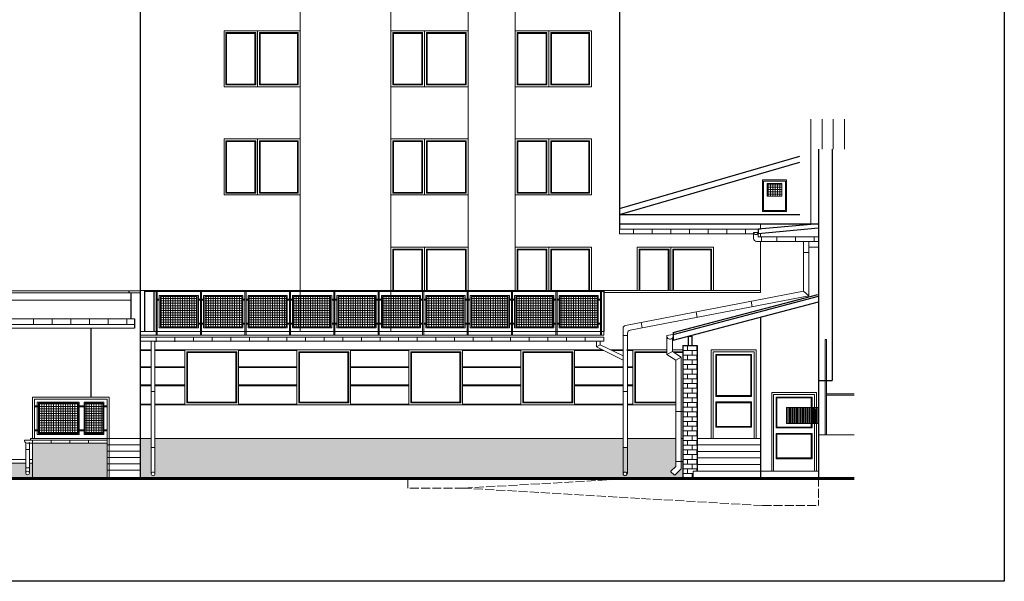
# Model space of a CAD drawing. Header units: millimetres. Extents: x -26513 to 76799, y 0 to 112149.
# Tile 68 of 98: x 29530 to 32167, y 105680 to 107185. Entities that reach past the tile are written whole.
import ezdxf

# ---------------------------------------------------------------- set-up
doc = ezdxf.new("R2010")
doc.units = ezdxf.units.MM
doc.header["$LTSCALE"] = 2
doc.linetypes.add('ACAD_ISO02W100', pattern=[15, 12, -3])
for name, color, linetype, lineweight in [('hacz  do wyłaczenia', 161, 'Continuous', 5), ('rynna-41', 22, 'Continuous', 18), ('SCHODY', 54, 'Continuous', 15), ('stolarka', 6, 'Continuous', 9), ('widok', 3, 'Continuous', 13)]:
    doc.layers.add(name, color=color, linetype=linetype, lineweight=lineweight)
doc.layers.add('istn.śiany', color=2, linetype='Continuous')
pattern_1 = [(0, (0, -248.5914), (0, 6.35), []), (90, (0, -248.5914), (-6.35, 4e-16), [])]

msp = doc.modelspace()

# ---------------------------------------------------------------- hatches: boundary and pattern name
at = {"layer": 'hacz  do wyłaczenia', "linetype": 'Continuous'}
h = msp.add_hatch(dxfattribs=at)
h.set_pattern_fill('NET', color=256, scale=2, style=0)
h.set_pattern_definition(pattern_1)
h.paths.add_polyline_path([(31571.5, 106745.6), (31531.6, 106745.6), (31531.6, 106712.5), (31571.5, 106712.5)])
h.paths.add_polyline_path([(30977.5, 106443.3), (30977.5, 106362.3), (31076.5, 106362.3), (31076.5, 106443.3)])
h = msp.add_hatch(dxfattribs=at)
h.set_pattern_fill('NET', color=256, scale=2, style=0)
h.set_pattern_definition(pattern_1)
h.paths.add_polyline_path([(29906.5, 106443.3), (29906.5, 106362.3), (30005.5, 106362.3), (30005.5, 106443.3)])
h = msp.add_hatch(dxfattribs=at)
h.set_pattern_fill('NET', color=256, scale=2, style=0)
h.set_pattern_definition(pattern_1)
h.paths.add_polyline_path([(30025.5, 106443.3), (30025.5, 106362.3), (30124.5, 106362.3), (30124.5, 106443.3)])
h = msp.add_hatch(dxfattribs=at)
h.set_pattern_fill('NET', color=256, scale=2, style=0)
h.set_pattern_definition(pattern_1)
h.paths.add_polyline_path([(30144.5, 106443.3), (30144.5, 106362.3), (30243.5, 106362.3), (30243.5, 106443.3)])
h = msp.add_hatch(dxfattribs=at)
h.set_pattern_fill('NET', color=256, scale=2, style=0)
h.set_pattern_definition(pattern_1)
h.paths.add_polyline_path([(30263.5, 106443.3), (30263.5, 106362.3), (30362.5, 106362.3), (30362.5, 106443.3)])
h = msp.add_hatch(dxfattribs=at)
h.set_pattern_fill('NET', color=256, scale=2, style=0)
h.set_pattern_definition(pattern_1)
h.paths.add_polyline_path([(30382.5, 106443.3), (30382.5, 106362.3), (30481.5, 106362.3), (30481.5, 106443.3)])
h = msp.add_hatch(dxfattribs=at)
h.set_pattern_fill('NET', color=256, scale=2, style=0)
h.set_pattern_definition(pattern_1)
h.paths.add_polyline_path([(30501.5, 106443.3), (30501.5, 106362.3), (30600.5, 106362.3), (30600.5, 106443.3)])
h = msp.add_hatch(dxfattribs=at)
h.set_pattern_fill('NET', color=256, scale=2, style=0)
h.set_pattern_definition(pattern_1)
h.paths.add_polyline_path([(30620.5, 106443.3), (30620.5, 106362.3), (30719.5, 106362.3), (30719.5, 106443.3)])
h = msp.add_hatch(dxfattribs=at)
h.set_pattern_fill('NET', color=256, scale=2, style=0)
h.set_pattern_definition(pattern_1)
h.paths.add_polyline_path([(30739.5, 106443.3), (30739.5, 106362.3), (30838.5, 106362.3), (30838.5, 106443.3)])
h = msp.add_hatch(dxfattribs=at)
h.set_pattern_fill('NET', color=256, scale=2, style=0)
h.set_pattern_definition(pattern_1)
h.paths.add_polyline_path([(30858.5, 106443.3), (30858.5, 106362.3), (30957.5, 106362.3), (30957.5, 106443.3)])
h = msp.add_hatch(dxfattribs=at)
h.set_pattern_fill('BRICK', color=256, scale=2, style=0)
h.paths.add_polyline_path([(31306, 105958.3), (31334, 105958.3), (31334, 105975.8), (31344, 105975.8), (31344, 106311.8), (31306, 106311.8)])
h = msp.add_hatch(dxfattribs=at)
h.set_pattern_fill('NET', color=256, scale=2, style=0)
h.set_pattern_definition([(0, (26445.656, 2002.6295), (0, 6.35), []), (90, (26445.656, 2002.6295), (-6.35, 4e-16), [])])
h.paths.add_polyline_path([(29705, 106157.3), (29705, 106076.3), (29752, 106076.3), (29752, 106157.3)])
h.paths.add_polyline_path([(29686, 106076.3), (29686, 106157.3), (29580, 106157.3), (29580, 106076.3)])
at = {"layer": 'hacz  do wyłaczenia'}
h = msp.add_hatch(dxfattribs=at)
h.set_pattern_fill('ANSI31', color=256, angle=45, style=0)
h.set_pattern_definition([(90, (0, -140.651), (-3.175, 2e-16), [])])
h.paths.add_polyline_path([(31583.7, 106116.7), (31652, 106116.7), (31652, 106145.7), (31659, 106145.7), (31659, 106102.8), (31583.7, 106102.8)])
h.paths.add_polyline_path([(31583.7, 106116.7), (31583.7, 106118.7), (31650, 106118.7), (31650, 106145.7), (31652, 106145.7), (31652, 106116.7)])
h.paths.add_polyline_path([(31650, 106118.7), (31650, 106145.7), (31583.7, 106145.7), (31583.7, 106118.7)])
h.paths.add_polyline_path([(31659, 106145.7), (31660, 106145.7, -0.036146), (31661.5, 106142.7, -0.032237), (31664, 106144.4), (31664, 106102.8), (31659, 106102.8)])
h.paths.add_polyline_path([(31664, 106102.8), (31664, 106144.4, -0.028389), (31666.3, 106145.7), (31669, 106145.7), (31669, 106102.8)])
at = {"layer": 'widok'}
h = msp.add_hatch(dxfattribs=at)
h.set_pattern_fill('AR-SAND', color=256, scale=0.6, style=0)
edge = h.paths.add_edge_path()
edge.add_line((29545.8, 105996.5), (28677, 105996.5))
edge.add_line((28677, 105996.5), (28677, 105958.3))
edge.add_line((28677, 105958.3), (29564, 105958.3))
edge.add_line((29564, 105958.3), (29564, 105996.5))
edge.add_line((29564, 105996.5), (29555.8, 105996.5))
edge.add_line((29555.8, 105996.5), (29555.8, 105970.2))
edge.add_ellipse((29550.8, 105970.2), major_axis=(-5, 0), ratio=0.973978, start_angle=0, end_angle=180, ccw=False)
edge.add_line((29545.8, 105970.2), (29545.8, 105996.5))
h.paths.add_polyline_path([(29764, 106050.1), (29564, 106050.1), (29564, 105958.3), (29764, 105958.3)])
h.paths.add_polyline_path([(31894.3, 105909.8), (31894.3, 106487), (31872.9, 106487), (31872.9, 105909.8)], flags=9)
h.paths.add_polyline_path([(31949.6, 106524), (31949.6, 106629.6), (31931.4, 106629.6), (31931.4, 106524)], flags=9)
h.paths.add_polyline_path([(31947.4, 105905.3), (31947.4, 106179.6), (31918.9, 106179.6), (31918.9, 105905.3)], flags=9)
h.paths.add_polyline_path([(31846.4, 105874.9), (31846.4, 106415.2), (31817.5, 106415.2), (31817.5, 105874.9)], flags=9)
h.paths.add_polyline_path([(31823.4, 105816.4), (31823.4, 106537.8), (31794.5, 106537.8), (31794.5, 105816.4)], flags=9)
h.paths.add_polyline_path([(31995.5, 106531), (31995.5, 106621), (31977.5, 106621), (31977.5, 106531)], flags=9)
h.paths.add_polyline_path([(31987.4, 105903.3), (31987.4, 106389.8), (31960.5, 106389.8), (31960.5, 105903.3)], flags=9)
h.paths.add_polyline_path([(31871.3, 105911.1), (31871.3, 106417.1), (31853.1, 106417.1), (31853.1, 105911.1)], flags=9)
h.paths.add_polyline_path([(32070.6, 106536.7), (32070.6, 106599), (32047.7, 106599), (32047.7, 106536.7)], flags=9)
h.paths.add_polyline_path([(32083.4, 106554.4), (32083.4, 106578.6), (32065.7, 106578.6), (32065.7, 106554.4)], flags=9)
h.paths.add_polyline_path([(32041.2, 106543.9), (32041.2, 106591), (32023.2, 106591), (32023.2, 106543.9)], flags=9)
h.paths.add_polyline_path([(32021.5, 106543.6), (32021.5, 106595.3), (32003.3, 106595.3), (32003.3, 106543.6)], flags=9)
h.paths.add_polyline_path([(31978, 106545.2), (31978, 106585.9), (31960, 106585.9), (31960, 106545.2)], flags=9)
h.paths.add_polyline_path([(31933, 106536.6), (31933, 106593.7), (31915, 106593.7), (31915, 106536.6)], flags=9)
h.paths.add_polyline_path([(32030.1, 105903.3), (32030.1, 106315.3), (32003.2, 106315.3), (32003.2, 105903.3)], flags=9)
h.paths.add_polyline_path([(31900.7, 105785.8), (31900.7, 105844.6), (31878.1, 105844.6), (31878.1, 105785.8)], flags=9)
h.paths.add_polyline_path([(31991.1, 105785.1), (31991.1, 105887), (31962.6, 105887), (31962.6, 105785.1)], flags=9)
h.paths.add_polyline_path([(32032, 105785.1), (32032, 105883.6), (32003.5, 105883.6), (32003.5, 105785.1)], flags=9)
h.paths.add_polyline_path([(31911.7, 105911.8), (31911.7, 106122.3), (31893.4, 106122.3), (31893.4, 105911.8)], flags=9)
h.paths.add_polyline_path([(31952.1, 106437.5), (31952.1, 106509.7), (31923.9, 106509.7), (31923.9, 106437.5)], flags=9)
h.paths.add_polyline_path([(31743.1, 108295.2), (31772.2, 108294.7), (31771.6, 108262), (31742.5, 108262.5)], flags=9)
h.paths.add_polyline_path([(31360.9, 108347.2), (31391.2, 108346.7), (31390.7, 108313.2), (31360.4, 108313.7)], flags=9)
h.paths.add_polyline_path([(31270.3, 108360.7), (31295.2, 108360.3), (31294.7, 108327.6), (31269.7, 108328)], flags=9)
h.paths.add_polyline_path([(31186, 108423.2), (31217.4, 108422.6), (31216.8, 108389.9), (31185.4, 108390.4)], flags=9)
h.paths.add_polyline_path([(29011.3, 105910.6), (30404, 105910.6), (30404, 105834.4), (29011.3, 105834.4)], flags=9)
h = msp.add_hatch(dxfattribs=at)
h.set_pattern_fill('AR-SAND', color=256, scale=0.6, style=0)
h.paths.add_polyline_path([(31146, 106063.3), (29892, 106063.3), (29892, 105968.1, -1), (29882, 105968.1), (29882, 106063.3), (29852, 106063.3), (29852, 105958.3), (31306, 105958.3), (31306, 106001.6), (31301.9, 106001.6), (31301.9, 105982), (31283.9, 105964.1), (31273.3, 105974.7), (31286.9, 105988.3), (31286.9, 106063.3), (31158, 106063.3), (31158, 106038.8), (31146, 106038.8), (31146, 105968.1, -1), (31156, 105968.1, -1), (31146, 105968.1)])

# ---------------------------------------------------------------- linework, layer by layer
msp.add_lwpolyline([(32167, 105680.3), (27967, 105680.3), (27967, 108640.3), (32167, 108640.3)], close=True)
at = {"layer": 'hacz  do wyłaczenia'}
for p, q in [((31649, 106918.3), (31649, 106638.3)), ((31679, 106918.3), (31679, 106838.3)), ((31709, 106918.3), (31709, 106838.3)), ((31739, 106918.3), (31739, 106838.3)), ((31173.8, 106623.3), (31173.8, 106611.3)), ((31223.8, 106623.3), (31223.8, 106611.3)), ((31273.8, 106623.3), (31273.8, 106611.3)), ((31323.8, 106623.3), (31323.8, 106611.3)), ((31373.8, 106623.3), (31373.8, 106611.3)), ((31423.8, 106623.3), (31423.8, 106611.3)), ((31473.8, 106623.3), (31473.8, 106611.3)), ((31517, 106602.9), (31517, 106590.9)), ((31557.4, 106602.9), (31557.4, 106590.9)), ((31607.4, 106602.9), (31607.4, 106590.9)), ((31657.4, 106602.9), (31657.4, 106590.9)), ((31643.7, 106561.4), (31628.7, 106561.4)), ((31628.7, 106457.3), (31643.7, 106444.9)), ((31488.8, 106430.5), (31491.6, 106415.7)), ((31341.5, 106402.2), (31344.3, 106387.5)), ((29567, 106383.3), (29567, 106368.3)), ((29617, 106383.3), (29617, 106368.3)), ((29617, 106383.3), (29617, 106368.3)), ((29617, 106383.3), (29617, 106368.3)), ((29617, 106383.3), (29617, 106368.3)), ((29667, 106383.3), (29667, 106368.3)), ((29717, 106383.3), (29717, 106368.3)), ((29717, 106383.3), (29717, 106368.3)), ((29717, 106383.3), (29717, 106368.3)), ((29717, 106383.3), (29717, 106368.3)), ((29767, 106383.3), (29767, 106368.3)), ((29817, 106383.3), (29817, 106368.3)), ((29817, 106383.3), (29817, 106368.3)), ((29817, 106383.3), (29817, 106368.3)), ((29817, 106383.3), (29817, 106368.3)), ((30017, 106383.3), (30017, 106368.3)), ((31194.2, 106373.9), (31197, 106359.2)), ((29895, 106333.1), (29895, 106322.1)), ((29945, 106333.1), (29945, 106322.1)), ((29995, 106334.3), (29995, 106323.3)), ((30045, 106334.3), (30045, 106323.3)), ((30095, 106334.3), (30095, 106323.3)), ((30145, 106334.3), (30145, 106323.3)), ((30145, 106334.3), (30145, 106323.3)), ((30195, 106334.3), (30195, 106323.3)), ((30245, 106334.3), (30245, 106323.3)), ((30295, 106334.3), (30295, 106323.3)), ((30345, 106334.3), (30345, 106323.3)), ((30395, 106334.3), (30395, 106323.3)), ((30445, 106334.3), (30445, 106323.3)), ((30445, 106334.3), (30445, 106323.3)), ((30495, 106334.3), (30495, 106323.3)), ((30544, 106334.3), (30544, 106323.3)), ((30594, 106334.3), (30594, 106323.3)), ((30644, 106334.3), (30644, 106323.3)), ((30694, 106334.3), (30694, 106323.3)), ((30744, 106334.3), (30744, 106323.3)), ((30794, 106334.3), (30794, 106323.3)), ((30844, 106334.3), (30844, 106323.3)), ((30894, 106334.3), (30894, 106323.3)), ((30944, 106334.3), (30944, 106323.3)), ((30944, 106334.3), (30944, 106323.3)), ((30994, 106334.3), (30994, 106323.3)), ((31044, 106334.3), (31044, 106323.3)), ((31044, 106334.3), (31044, 106323.3)), ((31044, 106334.3), (31044, 106323.3)), ((31044, 106334.3), (31044, 106323.3)), ((31044, 106334.3), (31044, 106323.3)), ((31044, 106334.3), (31044, 106323.3)), ((31044, 106334.3), (31044, 106323.3)), ((31094, 106334.3), (31094, 106323.3)), ((31158, 106338.8), (31146, 106338.8)), ((31084.6, 106314), (31074.6, 106308.2)), ((31278.3, 106295.7), (31263.3, 106287.5)), ((31301.9, 106280.8), (31286.9, 106272.6)), ((29892, 106188.8), (29882, 106188.8)), ((29892, 106188.8), (29882, 106188.8)), ((31158, 106188.8), (31146, 106188.8)), ((31158, 106188.8), (31146, 106188.8)), ((31286.9, 106135.1), (31306, 106135.1)), ((29564, 106058.3), (29564, 106050.1)), ((29614, 106058.3), (29614, 106050.1)), ((29664, 106058.3), (29664, 106050.1)), ((29714, 106058.3), (29714, 106050.1)), ((29764, 106058.3), (29764, 106050.1)), ((29555.8, 106033.1), (29545.8, 106033.1)), ((29892, 106038.8), (29882, 106038.8)), ((31158, 106038.8), (31146, 106038.8)), ((31286.9, 106001.6), (31306, 106001.6)), ((29555.8, 105984.1), (29545.8, 105984.1))]:
    msp.add_line(p, q, dxfattribs=at)
at = {"layer": 'istn.śiany'}
for p, q in [((29852, 108137.3), (29852, 105958.3)), ((31136, 107509.3), (31136, 106623.3)), ((31669, 106838.3), (31669, 105958.3)), ((31706, 106838.3), (31706, 106218.3)), ((31136, 106678.9), (31619, 106818.9)), ((31136, 106663.3), (31619, 106803.3)), ((31136, 106663.3), (31619, 106663.3)), ((31136, 106638.3), (31669, 106638.3)), ((31669, 106638.3), (31507.6, 106623.3)), ((31669, 106626.3), (31507.6, 106611.3)), ((31507.6, 106623.3), (31507.6, 106611.3)), ((29822, 106458.3), (29822, 106453.3)), ((29827, 106453.3), (29827, 106383.3)), ((29864, 106459.3), (29864, 106349.3)), ((29889, 106459.3), (29889, 106349.3)), ((31094, 106459.3), (31094, 106349.3)), ((31280, 106346.6), (31667.7, 106449.1)), ((31280, 106341.5), (31669, 106444.3)), ((31280, 106325.9), (31669, 106428.8)), ((31514, 106387.8), (31514, 105958.3)), ((29837, 106383.3), (29837, 106358.3)), ((29720, 106358.3), (29720, 106173.3)), ((31280, 106346.6), (31280, 106325.9)), ((31320, 106336.8), (31320, 106311.8)), ((31320, 106336.8), (31330, 106336.8)), ((31330, 106336.8), (31330, 106311.8)), ((31306, 106311.8), (31344, 106311.8)), ((31306, 106311.8), (31306, 105958.3)), ((31344, 106311.8), (31344, 105975.8)), ((31669, 106218.3), (31706, 106218.3))]:
    msp.add_line(p, q, dxfattribs=at)
at = {"layer": 'rynna-41'}
for p, q in [((31136, 106623.3), (31514, 106623.3)), ((31136, 106623.3), (31136, 106611.3)), ((31136, 106611.3), (31495.6, 106611.3)), ((31495.6, 106615.2), (31495.6, 106598.9)), ((31495.6, 106615.2), (31507.6, 106615.2)), ((31507.6, 106611.3), (31507.6, 106602.9)), ((31507.6, 106602.9), (31669, 106602.9)), ((31503.6, 106590.9), (31669, 106590.9)), ((31628.7, 106590.9), (31628.7, 106457.3)), ((31643.7, 106590.9), (31643.7, 106444.9)), ((31152.5, 106365.9), (31628.7, 106457.3)), ((31164.5, 106352.9), (31643.7, 106444.9)), ((28167, 106383.3), (29837, 106383.3)), ((28167, 106368.3), (29837, 106368.3)), ((29852, 106334.3), (31094, 106334.3)), ((31146, 106358), (31146, 105968.1)), ((31158, 106344.3), (31158, 106333.3)), ((31158, 106344.3), (31158, 105968.1)), ((31279, 106341.7), (31263.2, 106338.7)), ((31263.3, 106335.8), (31263.3, 106287.5)), ((29852, 106323.3), (31094, 106323.3)), ((29882, 106323.3), (29882, 105968.1)), ((29892, 106323.3), (29892, 105968.1)), ((31074.6, 106323.2), (31074.6, 106308.2)), ((31074.6, 106308.2), (31146, 106273.1)), ((31084.6, 106323.3), (31084.6, 106314)), ((31084.6, 106314), (31146, 106284.5)), ((31278.3, 106331.9), (31278.3, 106295.7)), ((31263.3, 106287.5), (31286.9, 106272.6)), ((31278.3, 106295.7), (31301.9, 106280.8)), ((31301.9, 106280.8), (31301.9, 105982)), ((31286.9, 106272.6), (31286.9, 105988.3)), ((29559, 106058.3), (29542.5, 106058.3)), ((29545.8, 106051.8), (29545.8, 105970.2)), ((29555.8, 106051.8), (29555.8, 105970.2)), ((29555.8, 106050.1), (29764, 106050.1)), ((31158, 106063.3), (31158, 105968.1)), ((31283.8, 105964.3), (31273.3, 105974.7)), ((31286.9, 105988.3), (31273.7, 105975.1)), ((31301.9, 105982), (31284.3, 105964.5))]:
    msp.add_line(p, q, dxfattribs=at)
for centre in [(29887, 105968.1), (31151, 105968.1)]:
    msp.add_circle(centre, 5, dxfattribs=at)
for centre, radius, start, end in [((31501.6, 106615.2), 6, 180, 0), ((31503.6, 106598.9), 8, 180, 270), ((31154, 106358), 8, 100.8679, 180), ((31166, 106345.1), 8, 100.8679, 180), ((31271.7, 106337.3), 8.55, 171.1383, 30.6159), ((29550.8, 106058.3), 8.22, 180, 307.4475)]:
    msp.add_arc(centre, radius, start, end, dxfattribs=at)
msp.add_ellipse((29550.8, 105970.2), major_axis=(-5, 0), ratio=0.973978, dxfattribs=at)
at = {"layer": 'SCHODY'}
for p, q in [((31344, 106063.3), (31514, 106063.3)), ((31344, 106045.8), (31514, 106045.8)), ((31344, 106028.3), (31514, 106028.3)), ((31344, 106010.8), (31514, 106010.8)), ((31344, 105993.3), (31514, 105993.3)), ((31334, 105975.8), (31334, 105958.3)), ((31334, 105975.8), (31514, 105975.8)), ((31514, 105975.8), (31669, 105975.8))]:
    msp.add_line(p, q, dxfattribs=at)
at = {"layer": 'stolarka'}
for p, q in [((30857, 108137.3), (30857, 106459.3)), ((30281, 108025.3), (30281, 106349.3)), ((30524, 108025.3), (30524, 106349.3)), ((30731, 108025.3), (30731, 106639.3)), ((30077, 107155.3), (30281, 107155.3)), ((30077, 107155.3), (30077, 107005.3)), ((30082, 107150.3), (30082, 107010.3)), ((30082, 107150.3), (30162, 107150.3)), ((30162, 107150.3), (30162, 107010.3)), ((30167, 107155.3), (30167, 107005.3)), ((30172, 107150.3), (30172, 107010.3)), ((30172, 107150.3), (30276, 107150.3)), ((30276, 107150.3), (30276, 107010.3)), ((30281, 107155.3), (30281, 107005.3)), ((30524, 107155.3), (30524, 107005.3)), ((30524, 107155.3), (30731, 107155.3)), ((30529, 107150.3), (30529, 107010.3)), ((30529, 107150.3), (30609, 107150.3)), ((30609, 107150.3), (30609, 107010.3)), ((30614, 107155.3), (30614, 107005.3)), ((30619, 107150.3), (30726, 107150.3)), ((30619, 107150.3), (30619, 107010.3)), ((30726, 107150.3), (30726, 107010.3)), ((30731, 107155.3), (30731, 107005.3)), ((30857, 107155.3), (31061, 107155.3)), ((30862, 107150.3), (30862, 107010.3)), ((30862, 107150.3), (30942, 107150.3)), ((30942, 107150.3), (30942, 107010.3)), ((30947, 107155.3), (30947, 107005.3)), ((30952, 107150.3), (31056, 107150.3)), ((30952, 107150.3), (30952, 107010.3)), ((31056, 107150.3), (31056, 107010.3)), ((31061, 107155.3), (31061, 107005.3)), ((30084, 107148.3), (30084, 107012.3)), ((30084, 107148.3), (30160, 107148.3)), ((30160, 107148.3), (30160, 107012.3)), ((30174, 107148.3), (30274, 107148.3)), ((30174, 107148.3), (30174, 107012.3)), ((30274, 107148.3), (30274, 107012.3)), ((30531, 107148.3), (30531, 107012.3)), ((30531, 107148.3), (30607, 107148.3)), ((30607, 107148.3), (30607, 107012.3)), ((30621, 107148.3), (30621, 107012.3)), ((30621, 107148.3), (30724, 107148.3)), ((30724, 107148.3), (30724, 107012.3)), ((30864, 107148.3), (30864, 107012.3)), ((30864, 107148.3), (30940, 107148.3)), ((30940, 107148.3), (30940, 107012.3)), ((30954, 107148.3), (30954, 107012.3)), ((30954, 107148.3), (31054, 107148.3)), ((31054, 107148.3), (31054, 107012.3)), ((30077, 107005.3), (30281, 107005.3)), ((30082, 107010.3), (30162, 107010.3)), ((30084, 107012.3), (30160, 107012.3)), ((30172, 107010.3), (30276, 107010.3)), ((30174, 107012.3), (30274, 107012.3)), ((30524, 107005.3), (30731, 107005.3)), ((30529, 107010.3), (30609, 107010.3)), ((30531, 107012.3), (30607, 107012.3)), ((30619, 107010.3), (30726, 107010.3)), ((30621, 107012.3), (30724, 107012.3)), ((30857, 107005.3), (31061, 107005.3)), ((30862, 107010.3), (30942, 107010.3)), ((30864, 107012.3), (30940, 107012.3)), ((30952, 107010.3), (31056, 107010.3)), ((30954, 107012.3), (31054, 107012.3)), ((30077, 106865.3), (30281, 106865.3)), ((30077, 106865.3), (30077, 106715.3)), ((30082, 106860.3), (30082, 106720.3)), ((30082, 106860.3), (30162, 106860.3)), ((30162, 106860.3), (30162, 106720.3)), ((30167, 106865.3), (30167, 106715.3)), ((30172, 106860.3), (30276, 106860.3)), ((30172, 106860.3), (30172, 106720.3)), ((30276, 106860.3), (30276, 106720.3)), ((30281, 106865.3), (30281, 106715.3)), ((30524, 106865.3), (30524, 106715.3)), ((30524, 106865.3), (30731, 106865.3)), ((30529, 106860.3), (30529, 106720.3)), ((30529, 106860.3), (30609, 106860.3)), ((30609, 106860.3), (30609, 106720.3)), ((30614, 106865.3), (30614, 106715.3)), ((30619, 106860.3), (30619, 106720.3)), ((30619, 106860.3), (30726, 106860.3)), ((30726, 106860.3), (30726, 106720.3)), ((30731, 106865.3), (30731, 106715.3)), ((30857, 106865.3), (31061, 106865.3)), ((30862, 106860.3), (30942, 106860.3)), ((30862, 106860.3), (30862, 106720.3)), ((30942, 106860.3), (30942, 106720.3)), ((30947, 106865.3), (30947, 106715.3)), ((30952, 106860.3), (30952, 106720.3)), ((30952, 106860.3), (31056, 106860.3)), ((31056, 106860.3), (31056, 106720.3)), ((31061, 106865.3), (31061, 106715.3)), ((30084, 106858.3), (30084, 106722.3)), ((30084, 106858.3), (30160, 106858.3)), ((30160, 106858.3), (30160, 106722.3)), ((30174, 106858.3), (30174, 106722.3)), ((30174, 106858.3), (30274, 106858.3)), ((30274, 106858.3), (30274, 106722.3)), ((30531, 106858.3), (30531, 106722.3)), ((30531, 106858.3), (30607, 106858.3)), ((30607, 106858.3), (30607, 106722.3)), ((30621, 106858.3), (30724, 106858.3)), ((30621, 106858.3), (30621, 106722.3)), ((30724, 106858.3), (30724, 106722.3)), ((30864, 106858.3), (30940, 106858.3)), ((30864, 106858.3), (30864, 106722.3)), ((30940, 106858.3), (30940, 106722.3)), ((30954, 106858.3), (31054, 106858.3)), ((30954, 106858.3), (30954, 106722.3)), ((31054, 106858.3), (31054, 106722.3)), ((30077, 106715.3), (30281, 106715.3)), ((30082, 106720.3), (30162, 106720.3)), ((30084, 106722.3), (30160, 106722.3)), ((30172, 106720.3), (30276, 106720.3)), ((30174, 106722.3), (30274, 106722.3)), ((30524, 106715.3), (30731, 106715.3)), ((30529, 106720.3), (30609, 106720.3)), ((30531, 106722.3), (30607, 106722.3)), ((30619, 106720.3), (30726, 106720.3)), ((30621, 106722.3), (30724, 106722.3)), ((30857, 106715.3), (31061, 106715.3)), ((30862, 106720.3), (30942, 106720.3)), ((30864, 106722.3), (30940, 106722.3)), ((30952, 106720.3), (31056, 106720.3)), ((30954, 106722.3), (31054, 106722.3)), ((30731, 106639.3), (30731, 106459.3)), ((30524, 106575.3), (30524, 106459.3)), ((30524, 106575.3), (30731, 106575.3)), ((30524, 106575.3), (30524, 106459.3)), ((30529, 106570.3), (30609, 106570.3)), ((30529, 106570.3), (30529, 106459.3)), ((30609, 106570.3), (30609, 106459.3)), ((30614, 106575.3), (30614, 106459.3)), ((30619, 106570.3), (30726, 106570.3)), ((30619, 106570.3), (30619, 106459.3)), ((30726, 106570.3), (30726, 106459.3)), ((30857, 106575.3), (31061, 106575.3)), ((30862, 106570.3), (30942, 106570.3)), ((30862, 106570.3), (30862, 106459.3)), ((30942, 106570.3), (30942, 106459.3)), ((30947, 106575.3), (30947, 106459.3)), ((30952, 106570.3), (31056, 106570.3)), ((30952, 106570.3), (30952, 106459.3)), ((31056, 106570.3), (31056, 106459.3)), ((31061, 106575.3), (31061, 106459.3)), ((31184, 106575.3), (31388, 106575.3)), ((31184, 106575.3), (31184, 106459.3)), ((31189, 106570.3), (31189, 106459.3)), ((31189, 106570.3), (31269, 106570.3)), ((31269, 106570.3), (31269, 106459.3)), ((31274, 106575.3), (31274, 106459.3)), ((31279, 106570.3), (31383, 106570.3)), ((31279, 106570.3), (31279, 106459.3)), ((31383, 106570.3), (31383, 106459.3)), ((31388, 106575.3), (31388, 106459.3)), ((31388, 106575.3), (31388, 106459.3)), ((31643.7, 106575.3), (31669, 106575.3)), ((30531, 106568.3), (30531, 106459.3)), ((30531, 106568.3), (30607, 106568.3)), ((30607, 106568.3), (30607, 106459.3)), ((30621, 106568.3), (30724, 106568.3)), ((30621, 106568.3), (30621, 106459.3)), ((30724, 106568.3), (30724, 106459.3)), ((30864, 106568.3), (30864, 106459.3)), ((30864, 106568.3), (30940, 106568.3)), ((30940, 106568.3), (30940, 106459.3)), ((30954, 106568.3), (30954, 106459.3)), ((30954, 106568.3), (31054, 106568.3)), ((31054, 106568.3), (31054, 106459.3)), ((31191, 106568.3), (31191, 106459.3)), ((31191, 106568.3), (31267, 106568.3)), ((31267, 106568.3), (31267, 106459.3)), ((31281, 106568.3), (31381, 106568.3)), ((31281, 106568.3), (31281, 106459.3)), ((31381, 106568.3), (31381, 106459.3)), ((31687.5, 106328.3), (31687.5, 106072.3)), ((31687.5, 106328.3), (31690.5, 106328.3)), ((31690.5, 106328.3), (31690.5, 106072.3)), ((29852, 106300.3), (29882, 106300.3)), ((29852, 106298.3), (29882, 106298.3)), ((29892, 106300.3), (30272, 106300.3)), ((29892, 106298.3), (29972, 106298.3)), ((29972, 106300.3), (29972, 106153.3)), ((29977, 106295.3), (30111, 106295.3)), ((29977, 106295.3), (29977, 106158.3)), ((29979, 106293.3), (29979, 106160.3)), ((29979, 106293.3), (30109, 106293.3)), ((30109, 106293.3), (30109, 106160.3)), ((30111, 106295.3), (30111, 106158.3)), ((30116, 106300.3), (30116, 106153.3)), ((30116, 106298.3), (30272, 106298.3)), ((30272, 106300.3), (30272, 106153.3)), ((30272, 106300.3), (31090.6, 106300.3)), ((30277, 106295.3), (30277, 106158.3)), ((30277, 106295.3), (30411, 106295.3)), ((30279, 106293.3), (30409, 106293.3)), ((30279, 106293.3), (30279, 106160.3)), ((30409, 106293.3), (30409, 106160.3)), ((30411, 106295.3), (30411, 106158.3)), ((30416, 106300.3), (30416, 106153.3)), ((30416, 106298.3), (30572, 106298.3)), ((30572, 106300.3), (30572, 106153.3)), ((30572, 106300.3), (30716, 106300.3)), ((30577, 106295.3), (30577, 106158.3)), ((30577, 106295.3), (30711, 106295.3)), ((30579, 106293.3), (30709, 106293.3)), ((30579, 106293.3), (30579, 106160.3)), ((30709, 106293.3), (30709, 106160.3)), ((30711, 106295.3), (30711, 106158.3)), ((30716, 106300.3), (30716, 106153.3)), ((30716, 106298.3), (30872, 106298.3)), ((30872, 106300.3), (30872, 106153.3)), ((30872, 106300.3), (31016, 106300.3)), ((30877, 106295.3), (30877, 106158.3)), ((30877, 106295.3), (31011, 106295.3)), ((30879, 106293.3), (31009, 106293.3)), ((30879, 106293.3), (30879, 106160.3)), ((31009, 106293.3), (31009, 106160.3)), ((31011, 106295.3), (31011, 106158.3)), ((31016, 106300.3), (31016, 106153.3)), ((31016, 106298.3), (31094.7, 106298.3)), ((31113.2, 106300.3), (31146, 106300.3)), ((31117.3, 106298.3), (31146, 106298.3)), ((31156, 106300.3), (31172, 106300.3)), ((31156, 106298.3), (31172, 106298.3)), ((31172, 106300.3), (31172, 106153.3)), ((31172, 106300.3), (31263.3, 106300.3)), ((31177, 106295.3), (31177, 106158.3)), ((31177, 106295.3), (31263.3, 106295.3)), ((31179, 106293.3), (31263.3, 106293.3)), ((31179, 106293.3), (31179, 106160.3)), ((31278.3, 106300.3), (31306, 106300.3)), ((31279, 106295.3), (31306, 106295.3)), ((31282.2, 106293.3), (31306, 106293.3)), ((31382, 106300.3), (31382, 106063.3)), ((31382, 106300.3), (31502, 106300.3)), ((31387, 106295.3), (31387, 106063.3)), ((31387, 106295.3), (31497, 106295.3)), ((31394, 106288.3), (31394, 106175.8)), ((31394, 106288.3), (31490, 106288.3)), ((31396, 106286.3), (31396, 106177.8)), ((31396, 106286.3), (31488, 106286.3)), ((31488, 106286.3), (31488, 106177.8)), ((31490, 106288.3), (31490, 106175.8)), ((31497, 106295.3), (31497, 106063.3)), ((31502, 106300.3), (31502, 106063.3)), ((29852, 106255.3), (29882, 106255.3)), ((29892, 106255.3), (29972, 106255.3)), ((30116, 106255.3), (30272, 106255.3)), ((30416, 106255.3), (30572, 106255.3)), ((30716, 106255.3), (30872, 106255.3)), ((31016, 106255.3), (31146, 106255.3)), ((31158, 106255.3), (31172, 106255.3)), ((29852, 106253.3), (29882, 106253.3)), ((29892, 106253.3), (29972, 106253.3)), ((30116, 106253.3), (30272, 106253.3)), ((30416, 106253.3), (30572, 106253.3)), ((30716, 106253.3), (30872, 106253.3)), ((31016, 106253.3), (31146, 106253.3)), ((31158, 106253.3), (31172, 106253.3)), ((29852, 106206.3), (29882, 106206.3)), ((29852, 106204.3), (29882, 106204.3)), ((29892, 106206.3), (29972, 106206.3)), ((29892, 106204.3), (29972, 106204.3)), ((30116, 106206.3), (30272, 106206.3)), ((30116, 106204.3), (30272, 106204.3)), ((30416, 106206.3), (30572, 106206.3)), ((30416, 106204.3), (30572, 106204.3)), ((30716, 106206.3), (30872, 106206.3)), ((30716, 106204.3), (30872, 106204.3)), ((30877, 106204.3), (30879, 106204.3)), ((31016, 106206.3), (31146, 106206.3)), ((31016, 106204.3), (31146, 106204.3)), ((31158, 106206.3), (31172, 106206.3)), ((31158, 106204.3), (31172, 106204.3)), ((31394, 106175.8), (31490, 106175.8)), ((31396, 106177.8), (31488, 106177.8)), ((31544, 106185.8), (31544, 105975.8)), ((31544, 106185.8), (31664, 106185.8)), ((31549, 106180.8), (31549, 105975.8)), ((31549, 106180.8), (31659, 106180.8)), ((31659, 106180.8), (31659, 105975.8)), ((31664, 106185.8), (31664, 105975.8)), ((31690.5, 106182.3), (31764.8, 106182.3)), ((31690.5, 106179.3), (31764.8, 106179.3)), ((29852, 106155.3), (29882, 106155.3)), ((29852, 106153.3), (29882, 106153.3)), ((29892, 106155.3), (29972, 106155.3)), ((29892, 106153.3), (30272, 106153.3)), ((29977, 106158.3), (30111, 106158.3)), ((29979, 106160.3), (30109, 106160.3)), ((30116, 106155.3), (30272, 106155.3)), ((30272, 106153.3), (31146, 106153.3)), ((30277, 106158.3), (30411, 106158.3)), ((30279, 106160.3), (30409, 106160.3)), ((30416, 106155.3), (30572, 106155.3)), ((30572, 106153.3), (30716, 106153.3)), ((30577, 106158.3), (30711, 106158.3)), ((30579, 106160.3), (30709, 106160.3)), ((30716, 106155.3), (30872, 106155.3)), ((30872, 106153.3), (31016, 106153.3)), ((30877, 106158.3), (31011, 106158.3)), ((30879, 106160.3), (31009, 106160.3)), ((31016, 106155.3), (31146, 106155.3)), ((31158, 106155.3), (31172, 106155.3)), ((31158, 106153.3), (31172, 106153.3)), ((31172, 106153.3), (31286.9, 106153.3)), ((31177, 106158.3), (31286.9, 106158.3)), ((31179, 106160.3), (31286.9, 106160.3)), ((31394, 106160.8), (31394, 106093.3)), ((31394, 106160.8), (31490, 106160.8)), ((31396, 106158.8), (31396, 106095.3)), ((31396, 106158.8), (31488, 106158.8)), ((31488, 106158.8), (31488, 106095.3)), ((31490, 106160.8), (31490, 106093.3)), ((31556, 106173.8), (31652, 106173.8)), ((31556, 106173.8), (31556, 106091.3)), ((31558, 106171.8), (31558, 106093.3)), ((31558, 106171.8), (31650, 106171.8)), ((31650, 106171.8), (31650, 106093.3)), ((31652, 106173.8), (31652, 106091.3)), ((31394, 106093.3), (31490, 106093.3)), ((31396, 106095.3), (31488, 106095.3)), ((31556, 106091.3), (31652, 106091.3)), ((31556, 106076.3), (31556, 106008.8)), ((31556, 106076.3), (31652, 106076.3)), ((31558, 106093.3), (31650, 106093.3)), ((31558, 106074.3), (31558, 106010.8)), ((31558, 106074.3), (31650, 106074.3)), ((31650, 106074.3), (31650, 106010.8)), ((31652, 106076.3), (31652, 106008.8)), ((31556, 106008.8), (31652, 106008.8)), ((31558, 106010.8), (31650, 106010.8))]:
    msp.add_line(p, q, dxfattribs=at)
at = {"layer": 'stolarka', "linetype": 'ACAD_ISO02W100'}
for p, q in [((30569, 105930), (30569, 105953.3)), ((30719, 105930), (31204, 105957.7)), ((31669, 105958.3), (31669, 105883.3)), ((30719, 105930), (30569, 105930)), ((31519, 105883.3), (30719, 105930)), ((31519, 105883.3), (31669, 105883.3))]:
    msp.add_line(p, q, dxfattribs=at)
at = {"layer": 'widok'}
for p, q in [((31514, 106623.3), (31514, 106638.3)), ((31514, 106602.9), (31514, 106611.9)), ((31514, 106454.3), (31514, 106590.9)), ((29427, 106458.3), (29852, 106458.3)), ((29427, 106453.3), (29852, 106453.3)), ((29852, 106459.3), (31514, 106459.3)), ((29864, 106456.3), (31094, 106456.3)), ((29895, 106456.3), (29895, 106339.3)), ((29898, 106456.3), (29898, 106339.3)), ((29903.5, 106446.3), (29903.5, 106359.3)), ((29903.5, 106446.3), (30008.5, 106446.3)), ((29906.5, 106443.3), (29906.5, 106362.3)), ((29906.5, 106443.3), (30005.5, 106443.3)), ((30005.5, 106443.3), (30005.5, 106362.3)), ((30008.5, 106446.3), (30008.5, 106359.3)), ((30014, 106456.3), (30014, 106339.3)), ((30017, 106456.3), (30017, 106339.3)), ((30022.5, 106446.3), (30127.5, 106446.3)), ((30022.5, 106446.3), (30022.5, 106359.3)), ((30025.5, 106443.3), (30124.5, 106443.3)), ((30025.5, 106443.3), (30025.5, 106362.3)), ((30124.5, 106443.3), (30124.5, 106362.3)), ((30127.5, 106446.3), (30127.5, 106359.3)), ((30133, 106456.3), (30133, 106339.3)), ((30136, 106456.3), (30136, 106339.3)), ((30141.5, 106446.3), (30246.5, 106446.3)), ((30141.5, 106446.3), (30141.5, 106359.3)), ((30144.5, 106443.3), (30243.5, 106443.3)), ((30144.5, 106443.3), (30144.5, 106362.3)), ((30243.5, 106443.3), (30243.5, 106362.3)), ((30246.5, 106446.3), (30246.5, 106359.3)), ((30252, 106456.3), (30252, 106339.3)), ((30255, 106456.3), (30255, 106339.3)), ((30259.5, 106446.3), (30364.5, 106446.3)), ((30260.5, 106446.3), (30260.5, 106359.3)), ((30263.5, 106443.3), (30362.5, 106443.3)), ((30263.5, 106443.3), (30263.5, 106362.3)), ((30362.5, 106443.3), (30362.5, 106362.3)), ((30365.5, 106446.3), (30365.5, 106359.3)), ((30371, 106456.3), (30371, 106339.3)), ((30374, 106456.3), (30374, 106339.3)), ((30379.5, 106446.3), (30484.5, 106446.3)), ((30379.5, 106446.3), (30379.5, 106359.3)), ((30382.5, 106443.3), (30481.5, 106443.3)), ((30382.5, 106443.3), (30382.5, 106362.3)), ((30481.5, 106443.3), (30481.5, 106362.3)), ((30484.5, 106446.3), (30484.5, 106359.3)), ((30490, 106456.3), (30490, 106339.3)), ((30493, 106456.3), (30493, 106339.3)), ((30498.5, 106446.3), (30603.5, 106446.3)), ((30498.5, 106446.3), (30498.5, 106359.3)), ((30501.5, 106443.3), (30600.5, 106443.3)), ((30501.5, 106443.3), (30501.5, 106362.3)), ((30600.5, 106443.3), (30600.5, 106362.3)), ((30603.5, 106446.3), (30603.5, 106359.3)), ((30609, 106456.3), (30609, 106339.3)), ((30612, 106456.3), (30612, 106339.3)), ((30617.5, 106446.3), (30722.5, 106446.3)), ((30617.5, 106446.3), (30617.5, 106359.3)), ((30620.5, 106443.3), (30719.5, 106443.3)), ((30620.5, 106443.3), (30620.5, 106362.3)), ((30719.5, 106443.3), (30719.5, 106362.3)), ((30722.5, 106446.3), (30722.5, 106359.3)), ((30728, 106456.3), (30728, 106339.3)), ((30731, 106456.3), (30731, 106339.3)), ((30736.5, 106446.3), (30841.5, 106446.3)), ((30736.5, 106446.3), (30736.5, 106359.3)), ((30739.5, 106443.3), (30838.5, 106443.3)), ((30739.5, 106443.3), (30739.5, 106362.3)), ((30838.5, 106443.3), (30838.5, 106362.3)), ((30841.5, 106446.3), (30841.5, 106359.3)), ((30847, 106456.3), (30847, 106339.3)), ((30850, 106456.3), (30850, 106339.3)), ((30855.5, 106446.3), (30960.5, 106446.3)), ((30855.5, 106446.3), (30855.5, 106359.3)), ((30858.5, 106443.3), (30957.5, 106443.3)), ((30858.5, 106443.3), (30858.5, 106362.3)), ((30957.5, 106443.3), (30957.5, 106362.3)), ((30960.5, 106446.3), (30960.5, 106359.3)), ((30966, 106456.3), (30966, 106339.3)), ((30969, 106456.3), (30969, 106339.3)), ((30974.5, 106446.3), (30974.5, 106359.3)), ((30974.5, 106446.3), (31079.5, 106446.3)), ((30977.5, 106443.3), (30977.5, 106362.3)), ((30977.5, 106443.3), (31076.5, 106443.3)), ((31076.5, 106443.3), (31076.5, 106362.3)), ((31079.5, 106446.3), (31079.5, 106359.3)), ((31085, 106456.3), (31085, 106339.3)), ((31088, 106456.3), (31088, 106339.3)), ((31094, 106454.3), (31514, 106454.3)), ((28752, 106433.3), (29827, 106433.3)), ((29898, 106436.3), (29903.5, 106436.3)), ((29898, 106433.3), (29903.5, 106433.3)), ((30008.5, 106436.3), (30014.1, 106436.3)), ((30008.5, 106433.3), (30014.1, 106433.3)), ((30017, 106436.3), (30022.5, 106436.3)), ((30017, 106433.3), (30022.5, 106433.3)), ((30127.5, 106436.3), (30133.1, 106436.3)), ((30127.5, 106433.3), (30133.1, 106433.3)), ((30136, 106436.3), (30141.5, 106436.3)), ((30136, 106433.3), (30141.5, 106433.3)), ((30246.5, 106436.3), (30252.1, 106436.3)), ((30246.5, 106433.3), (30252.1, 106433.3)), ((30255, 106436.3), (30260.5, 106436.3)), ((30255, 106433.3), (30260.5, 106433.3)), ((30365.5, 106436.3), (30371.1, 106436.3)), ((30365.5, 106433.3), (30371.1, 106433.3)), ((30374, 106436.3), (30379.5, 106436.3)), ((30374, 106433.3), (30379.5, 106433.3)), ((30484.5, 106436.3), (30490.1, 106436.3)), ((30484.5, 106433.3), (30490.1, 106433.3)), ((30493, 106436.3), (30498.5, 106436.3)), ((30493, 106433.3), (30498.5, 106433.3)), ((30603.5, 106436.3), (30609.1, 106436.3)), ((30603.5, 106433.3), (30609.1, 106433.3)), ((30612, 106436.3), (30617.5, 106436.3)), ((30612, 106433.3), (30617.5, 106433.3)), ((30722.5, 106436.3), (30728.1, 106436.3)), ((30722.5, 106433.3), (30728.1, 106433.3)), ((30731, 106436.3), (30736.5, 106436.3)), ((30731, 106433.3), (30736.5, 106433.3)), ((30841.5, 106436.3), (30847.1, 106436.3)), ((30841.5, 106433.3), (30847.1, 106433.3)), ((30850, 106436.3), (30855.5, 106436.3)), ((30850, 106433.3), (30855.5, 106433.3)), ((30960.5, 106436.3), (30966.1, 106436.3)), ((30960.5, 106433.3), (30966.1, 106433.3)), ((30969, 106436.3), (30974.5, 106436.3)), ((30969, 106433.3), (30974.5, 106433.3)), ((31079.5, 106436.3), (31085, 106436.3)), ((31079.5, 106433.3), (31085, 106433.3)), ((29903.5, 106359.3), (30008.5, 106359.3)), ((29906.5, 106362.3), (30005.5, 106362.3)), ((30008.5, 106372.2), (30014.1, 106372.2)), ((30008.5, 106369.2), (30014.1, 106369.2)), ((30017, 106372.2), (30022.5, 106372.2)), ((30017, 106369.2), (30022.5, 106369.2)), ((30022.5, 106359.3), (30127.5, 106359.3)), ((30025.5, 106362.3), (30124.5, 106362.3)), ((30127.5, 106372.2), (30133.1, 106372.2)), ((30127.5, 106369.2), (30133.1, 106369.2)), ((30136, 106372.2), (30141.5, 106372.2)), ((30136, 106369.2), (30141.5, 106369.2)), ((30141.5, 106359.3), (30246.5, 106359.3)), ((30144.5, 106362.3), (30243.5, 106362.3)), ((30246.5, 106372.2), (30252.1, 106372.2)), ((30246.5, 106369.2), (30252.1, 106369.2)), ((30255, 106372.2), (30260.5, 106372.2)), ((30255, 106369.2), (30260.5, 106369.2)), ((30260.5, 106359.3), (30365.5, 106359.3)), ((30263.5, 106362.3), (30362.5, 106362.3)), ((30365.5, 106372.2), (30371.1, 106372.2)), ((30365.5, 106369.2), (30371.1, 106369.2)), ((30374, 106372.2), (30379.5, 106372.2)), ((30374, 106369.2), (30379.5, 106369.2)), ((30379.5, 106359.3), (30484.5, 106359.3)), ((30382.5, 106362.3), (30481.5, 106362.3)), ((30484.5, 106372.2), (30490.1, 106372.2)), ((30484.5, 106369.2), (30490.1, 106369.2)), ((30493, 106372.2), (30498.5, 106372.2)), ((30493, 106369.2), (30498.5, 106369.2)), ((30498.5, 106359.3), (30603.5, 106359.3)), ((30501.5, 106362.3), (30600.5, 106362.3)), ((30603.5, 106372.2), (30609.1, 106372.2)), ((30603.5, 106369.2), (30609.1, 106369.2)), ((30612, 106372.2), (30617.5, 106372.2)), ((30612, 106369.2), (30617.5, 106369.2)), ((30617.5, 106359.3), (30722.5, 106359.3)), ((30620.5, 106362.3), (30719.5, 106362.3)), ((30722.5, 106372.2), (30728.1, 106372.2)), ((30722.5, 106369.2), (30728.1, 106369.2)), ((30731, 106372.2), (30736.5, 106372.2)), ((30731, 106369.2), (30736.5, 106369.2)), ((30736.5, 106359.3), (30841.5, 106359.3)), ((30739.5, 106362.3), (30838.5, 106362.3)), ((30841.5, 106372.2), (30847.1, 106372.2)), ((30841.5, 106369.2), (30847.1, 106369.2)), ((30850, 106372.2), (30855.5, 106372.2)), ((30850, 106369.2), (30855.5, 106369.2)), ((30855.5, 106359.3), (30960.5, 106359.3)), ((30858.5, 106362.3), (30957.5, 106362.3)), ((30960.5, 106372.2), (30966.1, 106372.2)), ((30960.5, 106369.2), (30966.1, 106369.2)), ((30969, 106372.2), (30974.5, 106372.2)), ((30969, 106369.2), (30974.5, 106369.2)), ((30974.5, 106359.3), (31079.5, 106359.3)), ((30977.5, 106362.3), (31076.5, 106362.3)), ((31079.5, 106372.2), (31085, 106372.2)), ((31079.5, 106369.2), (31085, 106369.2)), ((28990.2, 106358.3), (29837, 106358.3)), ((29852, 106349.3), (31094, 106349.3)), ((29852, 106339.3), (31094, 106339.3)), ((31094, 106339.3), (31094, 106349.3)), ((29564, 106173.3), (29769, 106173.3)), ((29564, 106173.3), (29564, 106063.3)), ((29569, 106168.3), (29569, 106063.3)), ((29569, 106168.3), (29764, 106168.3)), ((29569, 106150.3), (29580, 106150.3)), ((29577, 106160.3), (29689, 106160.3)), ((29577, 106160.3), (29577, 106073.3)), ((29580, 106157.3), (29686, 106157.3)), ((29580, 106157.3), (29580, 106076.3)), ((29686, 106157.3), (29686, 106076.3)), ((29686, 106150.3), (29705, 106150.3)), ((29689, 106160.3), (29689, 106073.3)), ((29702, 106160.3), (29702, 106073.3)), ((29702, 106160.3), (29755, 106160.3)), ((29705, 106157.3), (29752, 106157.3)), ((29705, 106157.3), (29705, 106076.3)), ((29752, 106157.3), (29752, 106076.3)), ((29752, 106150.3), (29763, 106150.3)), ((29755, 106160.3), (29755, 106073.3)), ((29764, 106168.3), (29764, 105958.3)), ((29769, 106173.3), (29769, 105958.3)), ((29569, 106147.3), (29580, 106147.3)), ((29686, 106147.3), (29705, 106147.3)), ((29752, 106147.3), (29763, 106147.3)), ((29569, 106086.3), (29580, 106086.3)), ((29569, 106083.3), (29580, 106083.3)), ((29577, 106073.3), (29689, 106073.3)), ((29580, 106076.3), (29686, 106076.3)), ((29686, 106086.3), (29705, 106086.3)), ((29686, 106083.3), (29705, 106083.3)), ((29702, 106073.3), (29755, 106073.3)), ((29705, 106076.3), (29752, 106076.3)), ((29752, 106086.3), (29763, 106086.3)), ((29752, 106083.3), (29763, 106083.3)), ((31669, 106072.3), (31764.8, 106072.3)), ((29559, 106063.3), (29559, 106058.3)), ((29559, 106063.3), (29882, 106063.3)), ((29559, 106058.3), (29764, 106058.3)), ((29564, 106050.1), (29564, 105958.3)), ((29764, 106046.3), (29852, 106046.3)), ((29892, 106063.3), (31146, 106063.3)), ((31158, 106063.3), (31286.9, 106063.3)), ((31301.9, 106063.3), (31306, 106063.3)), ((29764, 106029.3), (29852, 106029.3)), ((28667, 106006.5), (29545.8, 106006.5)), ((28667, 105996.5), (29545.8, 105996.5)), ((29555.8, 106006.5), (29564, 106006.5)), ((29555.8, 105996.5), (29564, 105996.5)), ((29764, 106012.3), (29852, 106012.3)), ((29764, 105995.3), (29852, 105995.3)), ((29764, 105978.3), (29852, 105978.3)), ((27967, 105958.3), (31764.8, 105958.3)), ((27967, 105958.1), (31764.8, 105958.1)), ((27967, 105957.9), (31764.8, 105957.9)), ((27967, 105957.7), (31764.8, 105957.7)), ((27967, 105957.5), (31764.8, 105957.5)), ((27967, 105957.3), (31764.8, 105957.3)), ((27967, 105957.1), (31764.8, 105957.1)), ((27967, 105956.9), (31764.8, 105956.9)), ((27967, 105956.7), (31764.8, 105956.7)), ((27967, 105956.5), (31764.8, 105956.5)), ((27967, 105956.3), (31764.8, 105956.3)), ((27967, 105956.1), (31764.8, 105956.1)), ((27967, 105955.9), (31764.8, 105955.9)), ((27967, 105955.7), (31764.8, 105955.7)), ((27967, 105955.5), (31764.8, 105955.5)), ((27967, 105955.3), (31764.8, 105955.3)), ((27967, 105955.1), (31764.8, 105955.1)), ((27967, 105954.9), (31764.8, 105954.9)), ((27967, 105954.7), (31764.8, 105954.7)), ((27967, 105954.5), (31764.8, 105954.5)), ((27967, 105954.3), (31764.8, 105954.3)), ((27967, 105954.1), (31764.8, 105954.1)), ((27967, 105953.9), (31764.8, 105953.9)), ((27967, 105953.7), (31764.8, 105953.7)), ((27967, 105953.5), (31764.8, 105953.5)), ((27967, 105953.3), (31764.8, 105953.3))]:
    msp.add_line(p, q, dxfattribs=at)
for points in [[(31519.4, 106755.6), (31584, 106755.6), (31584, 106670.6), (31519.4, 106670.6)], [(31522.4, 106752.6), (31581, 106752.6), (31581, 106673.6), (31522.4, 106673.6)], [(31531.6, 106745.6), (31571.5, 106745.6), (31571.5, 106712.5), (31531.6, 106712.5)]]:
    msp.add_lwpolyline(points, close=True, dxfattribs=at)
msp.add_lwpolyline([(31669, 106102.8), (31583.7, 106102.8), (31583.7, 106145.7), (31669, 106145.7)], dxfattribs=at)

doc.saveas('drawing.dxf')
